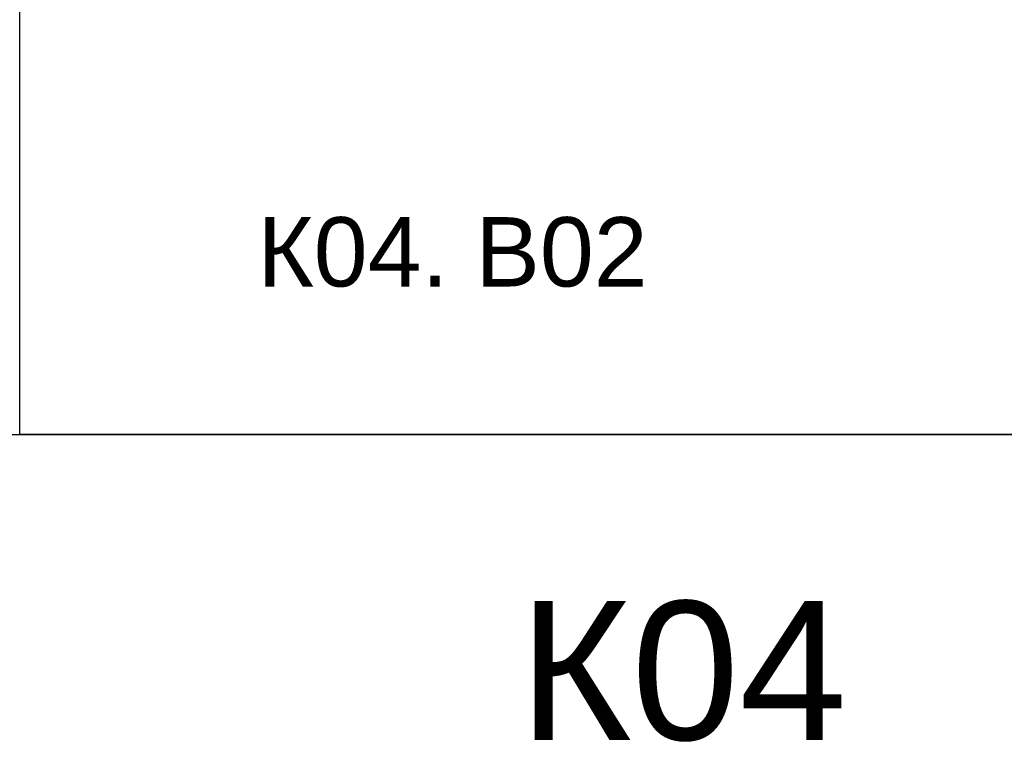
# Model space of a CAD drawing. Header units: millimetres. Extents: x -277772 to 277599, y -59564 to 282085.
# Tile 156 of 190: x 22732 to 58234, y -46896 to -20849. Entities that reach past the tile are written whole.
import ezdxf
from ezdxf.enums import TextEntityAlignment as Align

# ---------------------------------------------------------------- set-up
doc = ezdxf.new("R2010")
doc.units = ezdxf.units.MM
doc.layers.add('UNPLOTTED', color=2, linetype='Continuous', plot=False)
doc.styles.add('CP.Text', font='arial.ttf')
doc.linetypes.add('в трубе открыто', pattern='A,10,[133,ltypeshp.shx,S=0.75,R=0,X=-5,Y=2.5],-2.5,[130,ltypeshp.shx,S=2.5,R=-45,X=0,Y=0],-2.5', length=15)

# ---------------------------------------------------------------- blocks, each defined once
blk = doc.blocks.new('*U4')
at = {"color": 0}
blk.add_lwpolyline([(0, 410), (0, 0), (-569, 0), (-569, 410)], close=True, dxfattribs=at)

msp = doc.modelspace()

# ---------------------------------------------------------------- linework, layer by layer
at = {"layer": 'UNPLOTTED', "color": 1, "ltscale": 100}
msp.add_xline((-94774, -35802), (1, 0), dxfattribs=at)

# ---------------------------------------------------------------- block references
at = {"layer": 'UNPLOTTED', "xscale": 100, "yscale": 100, "zscale": 100}
msp.add_blockref('*U4', (79632, -35802), dxfattribs=at)

# ---------------------------------------------------------------- texts
at = {"linetype": 'в трубе открыто', "style": 'CP.Text'}
msp.add_text('К04', height=5000, dxfattribs=at).set_placement((52559, -46807), align=Align.RIGHT)
at = {"layer": 'UNPLOTTED', "style": 'CP.Text'}
msp.add_text('К04. B02', height=2500, dxfattribs=at).set_placement((45373, -30466), align=Align.RIGHT)

doc.saveas('drawing.dxf')
